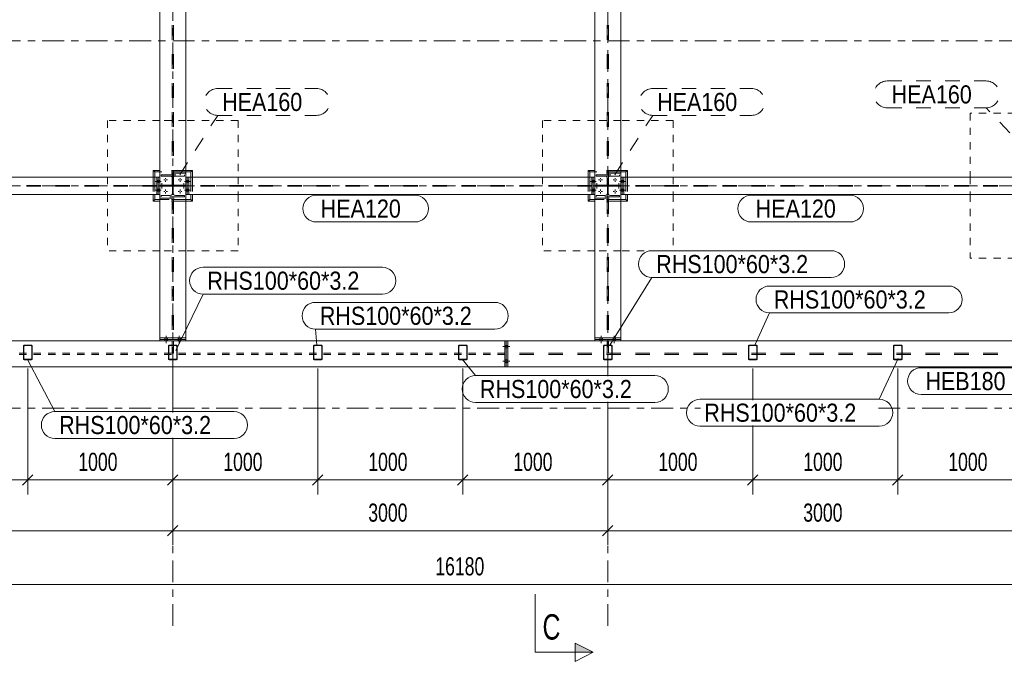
# Model space of a CAD drawing. Header units: millimetres. Extents: x -66 to 775, y -448 to 146.
# Tile 16 of 30: x 100 to 236, y -40 to 48. Entities that reach past the tile are written whole.
import ezdxf

# ---------------------------------------------------------------- set-up
doc = ezdxf.new("R2010")
doc.units = ezdxf.units.MM
for name, pattern in [('XKITLINE00', [0]), ('XKITLINE01', [4, 1, -1, 1, -1]), ('XKITLINE02', [4, 2, -2]), ('XKITLINE03', [6, 3, -1, 1, -1])]:
    doc.linetypes.add(name, pattern=pattern)
for name, color, linetype, lineweight in [('Kóta', 4, 'Continuous', 0), ('Mřížka', 4, 'Continuous', 0), ('Prvek', 2, 'Continuous', 0), ('Značka prvku', 2, 'Continuous', 0), ('Řez', 7, 'Continuous', 0), ('Šroub', 3, 'Continuous', 0)]:
    doc.layers.add(name, color=color, linetype=linetype, lineweight=lineweight)
doc.styles.add('ARIAL', font='arial.ttf')
doc.styles.add('ARIAL_NARROW', font='ARIALN.TTF')

msp = doc.modelspace()

# ---------------------------------------------------------------- hatches: boundary and pattern name
at = {"layer": 'Řez'}
msp.add_hatch(color=6, dxfattribs=at).paths.add_polyline_path([(176.5, -37.91), (179, -39.16), (176.5, -39.16)], flags=17)

# ---------------------------------------------------------------- linework, layer by layer
at = {"layer": 'Kóta', "color": 7, "linetype": 'XKITLINE00', "lineweight": 0}
for p, q in [((101, 0), (101, -17.39)), ((101, 0), (101, -17.39)), ((121, 1.08), (121, -6.06)), ((121, 1.08), (121, -6.06)), ((121, 0), (121, -6.06)), ((121, 0), (121, -6.06)), ((141, 0), (141, -17.39)), ((141, 0), (141, -17.39)), ((161, 0), (161, -17.39)), ((161, 0), (161, -17.39)), ((181, 1.08), (181, -1.09)), ((181, 1.08), (181, -1.09)), ((181, 0), (181, -1.09)), ((181, 0), (181, -1.09)), ((201, 0), (201, -4.36)), ((201, 0), (201, -4.36)), ((221, 0), (221, -17.39)), ((221, 0), (221, -17.39)), ((181, -4.59), (181, -17.39)), ((181, -4.59), (181, -17.39)), ((181, -4.59), (181, -24.39)), ((181, -4.59), (181, -24.39)), ((201, -7.86), (201, -17.39)), ((201, -7.86), (201, -17.39)), ((121, -9.56), (121, -17.39)), ((121, -9.56), (121, -17.39)), ((121, -9.56), (121, -24.39)), ((121, -9.56), (121, -24.39)), ((101.71, -14.68), (100.29, -16.09)), ((101.71, -14.68), (100.29, -16.09)), ((121.71, -14.68), (120.29, -16.09)), ((121.71, -14.68), (120.29, -16.09)), ((141.71, -14.68), (140.29, -16.09)), ((141.71, -14.68), (140.29, -16.09)), ((161.71, -14.68), (160.29, -16.09)), ((161.71, -14.68), (160.29, -16.09)), ((181.71, -14.68), (180.29, -16.09)), ((181.71, -14.68), (180.29, -16.09)), ((201.71, -14.68), (200.29, -16.09)), ((201.71, -14.68), (200.29, -16.09)), ((221.71, -14.68), (220.29, -16.09)), ((221.71, -14.68), (220.29, -16.09)), ((81, -15.39), (101, -15.39)), ((101, -15.39), (121, -15.39)), ((121, -15.39), (141, -15.39)), ((141, -15.39), (161, -15.39)), ((161, -15.39), (181, -15.39)), ((181, -15.39), (201, -15.39)), ((201, -15.39), (221, -15.39)), ((221, -15.39), (241, -15.39)), ((121.71, -21.68), (120.29, -23.09)), ((121.71, -21.68), (120.29, -23.09)), ((181.71, -21.68), (180.29, -23.09)), ((181.71, -21.68), (180.29, -23.09)), ((61, -22.39), (121, -22.39)), ((121, -22.39), (181, -22.39)), ((181, -22.39), (241, -22.39)), ((-0.8, -29.8), (322.8, -29.8))]:
    msp.add_line(p, q, dxfattribs=at)
at = {"layer": 'Kóta', "color": 3}
for p in [(101, -15.39), (101, -15.39), (121, -15.39), (121, -15.39), (141, -15.39), (141, -15.39), (161, -15.39), (161, -15.39), (181, -15.39), (181, -15.39), (201, -15.39), (201, -15.39), (221, -15.39), (221, -15.39), (121, -22.39), (121, -22.39), (181, -22.39), (181, -22.39)]:
    msp.add_point(p, dxfattribs=at)
at = {"layer": 'Mřížka', "color": 1, "linetype": 'XKITLINE03', "lineweight": 0}
for p, q in [((121, -6.06), (121, 107.2)), ((181, -1.09), (181, 107.2)), ((-29, 45.2), (351, 45.2)), ((-29, 25.2), (351, 25.2)), ((181, -35.5), (181, -4.59)), ((-29, -5.5), (193.81, -5.5)), ((218.35, -5.5), (351, -5.5)), ((121, -35.5), (121, -9.56))]:
    msp.add_line(p, q, dxfattribs=at)
at = {"layer": 'Prvek', "color": 3, "linetype": 'XKITLINE00', "lineweight": 0}
for p, q in [((119.2, 75.34), (119.2, 4.2)), ((122.8, 4.2), (122.8, 75.34)), ((179.2, 75.34), (179.2, 4.2)), ((182.8, 4.2), (182.8, 75.34)), ((118.3, 27.32), (118.3, 26.4)), ((119.2, 27.32), (118.3, 27.32)), ((118.3, 27.32), (118.5, 27.12)), ((123.7, 27.32), (122.8, 27.32)), ((123.7, 27.32), (123.5, 27.12)), ((123.7, 27.32), (123.7, 26.4)), ((178.3, 27.32), (178.3, 26.4)), ((179.2, 27.32), (178.3, 27.32)), ((178.3, 27.32), (178.5, 27.12)), ((183.7, 27.32), (182.8, 27.32)), ((183.7, 27.32), (183.5, 27.12)), ((183.7, 27.32), (183.7, 26.4)), ((63.2, 26.4), (118.8, 26.4)), ((118.5, 27.12), (118.5, 26.4)), ((119.2, 27.12), (118.5, 27.12)), ((118.8, 26.4), (119, 26.4)), ((118.8, 26.4), (118.8, 24)), ((119, 24), (119, 26.4)), ((119, 26.4), (119.2, 26.4)), ((123.5, 27.12), (122.8, 27.12)), ((122.8, 26.4), (123, 26.4)), ((123, 26.4), (123.2, 26.4)), ((123, 26.4), (123, 24)), ((123.2, 26.4), (123.2, 24)), ((123.2, 26.4), (178.8, 26.4)), ((123.5, 27.12), (123.5, 26.4)), ((178.5, 27.12), (178.5, 26.4)), ((179.2, 27.12), (178.5, 27.12)), ((178.8, 26.4), (178.8, 24)), ((178.8, 26.4), (179, 26.4)), ((179, 24), (179, 26.4)), ((179, 26.4), (179.2, 26.4)), ((183.5, 27.12), (182.8, 27.12)), ((182.8, 26.4), (183, 26.4)), ((183, 26.4), (183, 24)), ((183, 26.4), (183.2, 26.4)), ((183.2, 26.4), (183.2, 24)), ((183.2, 26.4), (238.8, 26.4)), ((183.5, 27.12), (183.5, 26.4)), ((63.2, 24), (118.8, 24)), ((118.3, 24), (118.3, 23.08)), ((118.3, 23.08), (118.5, 23.28)), ((118.5, 24), (118.5, 23.28)), ((118.5, 23.28), (119.2, 23.28)), ((119, 24), (118.8, 24)), ((119.2, 24), (119, 24)), ((123, 24), (122.8, 24)), ((123.5, 23.28), (122.8, 23.28)), ((123.2, 24), (123, 24)), ((123.2, 24), (178.8, 24)), ((123.5, 24), (123.5, 23.28)), ((123.5, 23.28), (123.7, 23.08)), ((123.7, 24), (123.7, 23.08)), ((178.3, 24), (178.3, 23.08)), ((178.3, 23.08), (178.5, 23.28)), ((178.5, 24), (178.5, 23.28)), ((178.5, 23.28), (179.2, 23.28)), ((179, 24), (178.8, 24)), ((179.2, 24), (179, 24)), ((183, 24), (182.8, 24)), ((183.5, 23.28), (182.8, 23.28)), ((183.2, 24), (183, 24)), ((183.2, 24), (238.8, 24)), ((183.5, 24), (183.5, 23.28)), ((183.5, 23.28), (183.7, 23.08)), ((183.7, 24), (183.7, 23.08)), ((119.2, 23.08), (118.3, 23.08)), ((123.7, 23.08), (122.8, 23.08)), ((179.2, 23.08), (178.3, 23.08)), ((183.7, 23.08), (182.8, 23.08)), ((119.2, 4.2), (122.8, 4.2)), ((119.2, 4.2), (119.2, 4)), ((122.8, 4.2), (122.8, 4)), ((179.2, 4.2), (182.8, 4.2)), ((179.2, 4.2), (179.2, 4)), ((182.8, 4.2), (182.8, 4)), ((-0.8, 3.8), (166.8, 3.8)), ((100.41, 3.12), (100.4, 3.07)), ((100.4, 1.33), (100.4, 3.07)), ((100.44, 3.16), (100.41, 3.12)), ((100.48, 3.19), (100.44, 3.16)), ((100.46, 3.07), (100.47, 3.1)), ((100.46, 1.33), (100.46, 3.07)), ((100.47, 3.1), (100.48, 3.12)), ((100.53, 3.2), (100.48, 3.19)), ((100.48, 3.12), (100.5, 3.13)), ((100.5, 3.13), (100.53, 3.14)), ((100.53, 3.2), (101.47, 3.2)), ((100.53, 3.14), (101.47, 3.14)), ((101.52, 3.19), (101.47, 3.2)), ((101.47, 3.14), (101.5, 3.13)), ((101.5, 3.13), (101.52, 3.12)), ((101.56, 3.16), (101.52, 3.19)), ((101.52, 3.12), (101.53, 3.1)), ((101.53, 3.1), (101.54, 3.07)), ((101.54, 1.33), (101.54, 3.07)), ((101.59, 3.12), (101.56, 3.16)), ((101.6, 3.07), (101.59, 3.12)), ((101.6, 1.33), (101.6, 3.07)), ((122.8, 4), (119.2, 4)), ((119.2, 4), (119.2, 3.8)), ((122.8, 4), (119.2, 4)), ((120.41, 3.12), (120.4, 3.07)), ((120.4, 1.33), (120.4, 3.07)), ((120.44, 3.16), (120.41, 3.12)), ((120.48, 3.19), (120.44, 3.16)), ((120.46, 3.07), (120.47, 3.1)), ((120.46, 1.33), (120.46, 3.07)), ((120.47, 3.1), (120.48, 3.12)), ((120.53, 3.2), (120.48, 3.19)), ((120.48, 3.12), (120.5, 3.13)), ((120.5, 3.13), (120.53, 3.14)), ((120.53, 3.2), (121.47, 3.2)), ((120.53, 3.14), (121.47, 3.14)), ((121.52, 3.19), (121.47, 3.2)), ((121.47, 3.14), (121.5, 3.13)), ((121.5, 3.13), (121.52, 3.12)), ((121.56, 3.16), (121.52, 3.19)), ((121.52, 3.12), (121.53, 3.1)), ((121.53, 3.1), (121.54, 3.07)), ((121.54, 1.33), (121.54, 3.07)), ((121.59, 3.12), (121.56, 3.16)), ((121.6, 3.07), (121.59, 3.12)), ((121.6, 1.33), (121.6, 3.07)), ((122.8, 4), (122.8, 3.8)), ((140.41, 3.12), (140.4, 3.07)), ((140.4, 1.33), (140.4, 3.07)), ((140.44, 3.16), (140.41, 3.12)), ((140.48, 3.19), (140.44, 3.16)), ((140.46, 3.07), (140.47, 3.1)), ((140.46, 1.33), (140.46, 3.07)), ((140.47, 3.1), (140.48, 3.12)), ((140.53, 3.2), (140.48, 3.19)), ((140.48, 3.12), (140.5, 3.13)), ((140.5, 3.13), (140.53, 3.14)), ((140.53, 3.2), (141.47, 3.2)), ((140.53, 3.14), (141.47, 3.14)), ((141.52, 3.19), (141.47, 3.2)), ((141.47, 3.14), (141.5, 3.13)), ((141.5, 3.13), (141.52, 3.12)), ((141.56, 3.16), (141.52, 3.19)), ((141.52, 3.12), (141.53, 3.1)), ((141.53, 3.1), (141.54, 3.07)), ((141.54, 1.33), (141.54, 3.07)), ((141.59, 3.12), (141.56, 3.16)), ((141.6, 3.07), (141.59, 3.12)), ((141.6, 1.33), (141.6, 3.07)), ((160.41, 3.12), (160.4, 3.07)), ((160.4, 1.33), (160.4, 3.07)), ((160.44, 3.16), (160.41, 3.12)), ((160.48, 3.19), (160.44, 3.16)), ((160.46, 3.07), (160.47, 3.1)), ((160.46, 1.33), (160.46, 3.07)), ((160.47, 3.1), (160.48, 3.12)), ((160.53, 3.2), (160.48, 3.19)), ((160.48, 3.12), (160.5, 3.13)), ((160.5, 3.13), (160.53, 3.14)), ((160.53, 3.2), (161.47, 3.2)), ((160.53, 3.14), (161.47, 3.14)), ((161.52, 3.19), (161.47, 3.2)), ((161.47, 3.14), (161.5, 3.13)), ((161.5, 3.13), (161.52, 3.12)), ((161.56, 3.16), (161.52, 3.19)), ((161.52, 3.12), (161.53, 3.1)), ((161.53, 3.1), (161.54, 3.07)), ((161.54, 1.33), (161.54, 3.07)), ((161.59, 3.12), (161.56, 3.16)), ((161.6, 3.07), (161.59, 3.12)), ((161.6, 1.33), (161.6, 3.07)), ((166.8, 3.8), (166.8, 0.2)), ((167, 3.8), (166.8, 3.8)), ((167, 0.2), (167, 3.8)), ((167.2, 3.8), (167, 3.8)), ((167, 0.2), (167, 3.8)), ((167.2, 3.8), (167.2, 0.2)), ((167.2, 3.8), (322.8, 3.8)), ((182.8, 4), (179.2, 4)), ((179.2, 4), (179.2, 3.8)), ((182.8, 4), (179.2, 4)), ((180.41, 3.12), (180.4, 3.07)), ((180.4, 1.33), (180.4, 3.07)), ((180.44, 3.16), (180.41, 3.12)), ((180.48, 3.19), (180.44, 3.16)), ((180.46, 3.07), (180.47, 3.1)), ((180.46, 1.33), (180.46, 3.07)), ((180.47, 3.1), (180.48, 3.12)), ((180.53, 3.2), (180.48, 3.19)), ((180.48, 3.12), (180.5, 3.13)), ((180.5, 3.13), (180.53, 3.14)), ((180.53, 3.2), (181.47, 3.2)), ((180.53, 3.14), (181.47, 3.14)), ((181.52, 3.19), (181.47, 3.2)), ((181.47, 3.14), (181.5, 3.13)), ((181.5, 3.13), (181.52, 3.12)), ((181.56, 3.16), (181.52, 3.19)), ((181.52, 3.12), (181.53, 3.1)), ((181.53, 3.1), (181.54, 3.07)), ((181.54, 1.33), (181.54, 3.07)), ((181.59, 3.12), (181.56, 3.16)), ((181.6, 3.07), (181.59, 3.12)), ((181.6, 1.33), (181.6, 3.07)), ((182.8, 4), (182.8, 3.8)), ((200.41, 3.12), (200.4, 3.07)), ((200.4, 1.33), (200.4, 3.07)), ((200.44, 3.16), (200.41, 3.12)), ((200.48, 3.19), (200.44, 3.16)), ((200.46, 3.07), (200.47, 3.1)), ((200.46, 1.33), (200.46, 3.07)), ((200.47, 3.1), (200.48, 3.12)), ((200.53, 3.2), (200.48, 3.19)), ((200.48, 3.12), (200.5, 3.13)), ((200.5, 3.13), (200.53, 3.14)), ((200.53, 3.2), (201.47, 3.2)), ((200.53, 3.14), (201.47, 3.14)), ((201.52, 3.19), (201.47, 3.2)), ((201.47, 3.14), (201.5, 3.13)), ((201.5, 3.13), (201.52, 3.12)), ((201.56, 3.16), (201.52, 3.19)), ((201.52, 3.12), (201.53, 3.1)), ((201.53, 3.1), (201.54, 3.07)), ((201.54, 1.33), (201.54, 3.07)), ((201.59, 3.12), (201.56, 3.16)), ((201.6, 3.07), (201.59, 3.12)), ((201.6, 1.33), (201.6, 3.07)), ((220.41, 3.12), (220.4, 3.07)), ((220.4, 1.33), (220.4, 3.07)), ((220.44, 3.16), (220.41, 3.12)), ((220.48, 3.19), (220.44, 3.16)), ((220.46, 3.07), (220.47, 3.1)), ((220.46, 1.33), (220.46, 3.07)), ((220.47, 3.1), (220.48, 3.12)), ((220.53, 3.2), (220.48, 3.19)), ((220.48, 3.12), (220.5, 3.13)), ((220.5, 3.13), (220.53, 3.14)), ((220.53, 3.2), (221.47, 3.2)), ((220.53, 3.14), (221.47, 3.14)), ((221.52, 3.19), (221.47, 3.2)), ((221.47, 3.14), (221.5, 3.13)), ((221.5, 3.13), (221.52, 3.12)), ((221.56, 3.16), (221.52, 3.19)), ((221.52, 3.12), (221.53, 3.1)), ((221.53, 3.1), (221.54, 3.07)), ((221.54, 1.33), (221.54, 3.07)), ((221.59, 3.12), (221.56, 3.16)), ((221.6, 3.07), (221.59, 3.12)), ((221.6, 1.33), (221.6, 3.07)), ((-0.8, 0.2), (166.8, 0.2)), ((100.4, 1.33), (100.41, 1.28)), ((100.41, 1.28), (100.44, 1.24)), ((100.44, 1.24), (100.48, 1.21)), ((100.47, 1.3), (100.46, 1.33)), ((100.48, 1.28), (100.47, 1.3)), ((100.5, 1.27), (100.48, 1.28)), ((100.48, 1.21), (100.53, 1.2)), ((100.53, 1.26), (100.5, 1.27)), ((100.53, 1.26), (101.47, 1.26)), ((100.53, 1.2), (101.47, 1.2)), ((101.5, 1.27), (101.47, 1.26)), ((101.47, 1.2), (101.52, 1.21)), ((101.52, 1.28), (101.5, 1.27)), ((101.53, 1.3), (101.52, 1.28)), ((101.52, 1.21), (101.56, 1.24)), ((101.54, 1.33), (101.53, 1.3)), ((101.56, 1.24), (101.59, 1.28)), ((101.59, 1.28), (101.6, 1.33)), ((120.4, 1.33), (120.41, 1.28)), ((120.41, 1.28), (120.44, 1.24)), ((120.44, 1.24), (120.48, 1.21)), ((120.47, 1.3), (120.46, 1.33)), ((120.48, 1.28), (120.47, 1.3)), ((120.5, 1.27), (120.48, 1.28)), ((120.48, 1.21), (120.53, 1.2)), ((120.53, 1.26), (120.5, 1.27)), ((120.53, 1.26), (121.47, 1.26)), ((120.53, 1.2), (121.47, 1.2)), ((121.5, 1.27), (121.47, 1.26)), ((121.47, 1.2), (121.52, 1.21)), ((121.52, 1.28), (121.5, 1.27)), ((121.53, 1.3), (121.52, 1.28)), ((121.52, 1.21), (121.56, 1.24)), ((121.54, 1.33), (121.53, 1.3)), ((121.56, 1.24), (121.59, 1.28)), ((121.59, 1.28), (121.6, 1.33)), ((140.4, 1.33), (140.41, 1.28)), ((140.41, 1.28), (140.44, 1.24)), ((140.44, 1.24), (140.48, 1.21)), ((140.47, 1.3), (140.46, 1.33)), ((140.48, 1.28), (140.47, 1.3)), ((140.5, 1.27), (140.48, 1.28)), ((140.48, 1.21), (140.53, 1.2)), ((140.53, 1.26), (140.5, 1.27)), ((140.53, 1.26), (141.47, 1.26)), ((140.53, 1.2), (141.47, 1.2)), ((141.5, 1.27), (141.47, 1.26)), ((141.47, 1.2), (141.52, 1.21)), ((141.52, 1.28), (141.5, 1.27)), ((141.53, 1.3), (141.52, 1.28)), ((141.52, 1.21), (141.56, 1.24)), ((141.54, 1.33), (141.53, 1.3)), ((141.56, 1.24), (141.59, 1.28)), ((141.59, 1.28), (141.6, 1.33)), ((160.4, 1.33), (160.41, 1.28)), ((160.41, 1.28), (160.44, 1.24)), ((160.44, 1.24), (160.48, 1.21)), ((160.47, 1.3), (160.46, 1.33)), ((160.48, 1.28), (160.47, 1.3)), ((160.5, 1.27), (160.48, 1.28)), ((160.48, 1.21), (160.53, 1.2)), ((160.53, 1.26), (160.5, 1.27)), ((160.53, 1.26), (161.47, 1.26)), ((160.53, 1.2), (161.47, 1.2)), ((161.5, 1.27), (161.47, 1.26)), ((161.47, 1.2), (161.52, 1.21)), ((161.52, 1.28), (161.5, 1.27)), ((161.53, 1.3), (161.52, 1.28)), ((161.52, 1.21), (161.56, 1.24)), ((161.54, 1.33), (161.53, 1.3)), ((161.56, 1.24), (161.59, 1.28)), ((161.59, 1.28), (161.6, 1.33)), ((167, 0.2), (166.8, 0.2)), ((167.2, 0.2), (167, 0.2)), ((167.2, 0.2), (322.8, 0.2)), ((180.4, 1.33), (180.41, 1.28)), ((180.41, 1.28), (180.44, 1.24)), ((180.44, 1.24), (180.48, 1.21)), ((180.47, 1.3), (180.46, 1.33)), ((180.48, 1.28), (180.47, 1.3)), ((180.5, 1.27), (180.48, 1.28)), ((180.48, 1.21), (180.53, 1.2)), ((180.53, 1.26), (180.5, 1.27)), ((180.53, 1.26), (181.47, 1.26)), ((180.53, 1.2), (181.47, 1.2)), ((181.5, 1.27), (181.47, 1.26)), ((181.47, 1.2), (181.52, 1.21)), ((181.52, 1.28), (181.5, 1.27)), ((181.53, 1.3), (181.52, 1.28)), ((181.52, 1.21), (181.56, 1.24)), ((181.54, 1.33), (181.53, 1.3)), ((181.56, 1.24), (181.59, 1.28)), ((181.59, 1.28), (181.6, 1.33)), ((200.4, 1.33), (200.41, 1.28)), ((200.41, 1.28), (200.44, 1.24)), ((200.44, 1.24), (200.48, 1.21)), ((200.47, 1.3), (200.46, 1.33)), ((200.48, 1.28), (200.47, 1.3)), ((200.5, 1.27), (200.48, 1.28)), ((200.48, 1.21), (200.53, 1.2)), ((200.53, 1.26), (200.5, 1.27)), ((200.53, 1.26), (201.47, 1.26)), ((200.53, 1.2), (201.47, 1.2)), ((201.5, 1.27), (201.47, 1.26)), ((201.47, 1.2), (201.52, 1.21)), ((201.52, 1.28), (201.5, 1.27)), ((201.53, 1.3), (201.52, 1.28)), ((201.52, 1.21), (201.56, 1.24)), ((201.54, 1.33), (201.53, 1.3)), ((201.56, 1.24), (201.59, 1.28)), ((201.59, 1.28), (201.6, 1.33)), ((220.4, 1.33), (220.41, 1.28)), ((220.41, 1.28), (220.44, 1.24)), ((220.44, 1.24), (220.48, 1.21)), ((220.47, 1.3), (220.46, 1.33)), ((220.48, 1.28), (220.47, 1.3)), ((220.5, 1.27), (220.48, 1.28)), ((220.48, 1.21), (220.53, 1.2)), ((220.53, 1.26), (220.5, 1.27)), ((220.53, 1.26), (221.47, 1.26)), ((220.53, 1.2), (221.47, 1.2)), ((221.5, 1.27), (221.47, 1.26)), ((221.47, 1.2), (221.52, 1.21)), ((221.52, 1.28), (221.5, 1.27)), ((221.53, 1.3), (221.52, 1.28)), ((221.52, 1.21), (221.56, 1.24)), ((221.54, 1.33), (221.53, 1.3)), ((221.56, 1.24), (221.59, 1.28)), ((221.59, 1.28), (221.6, 1.33))]:
    msp.add_line(p, q, dxfattribs=at)
at = {"layer": 'Prvek', "color": 7, "linetype": 'XKITLINE02', "lineweight": 0}
for p, q in [((120.92, 75.34), (120.92, 4.2)), ((121.08, 75.34), (121.08, 4.2)), ((180.91, 75.34), (180.91, 4.2)), ((181.09, 75.34), (181.09, 4.2)), ((122.8, 27.32), (119.2, 27.32)), ((182.8, 27.32), (179.2, 27.32)), ((118.3, 26.4), (118.3, 24)), ((123.5, 27.12), (118.5, 27.12)), ((118.5, 27.12), (118.5, 23.28)), ((118.5, 26.4), (118.5, 24)), ((118.8, 24), (118.8, 26.4)), ((119, 26.4), (119, 24)), ((122.8, 27.12), (119.2, 27.12)), ((122.8, 26.92), (119.2, 26.92)), ((119.2, 26.92), (119.2, 23.48)), ((119.2, 26.4), (119.2, 24)), ((119.4, 26.54), (119.4, 26.72)), ((119.4, 26.72), (122.6, 26.72)), ((120.64, 26.54), (119.4, 26.54)), ((120.64, 26.54), (120.75, 26.52)), ((120.92, 26.35), (120.94, 26.24)), ((120.94, 26.24), (120.94, 24.16)), ((121.06, 26.24), (121.08, 26.35)), ((121.06, 26.24), (121.06, 24.16)), ((121.25, 26.52), (121.36, 26.54)), ((122.6, 26.54), (121.36, 26.54)), ((122.6, 26.72), (122.6, 26.54)), ((122.8, 23.48), (122.8, 26.92)), ((122.8, 24), (122.8, 26.4)), ((123, 24), (123, 26.4)), ((123.2, 26.4), (123.2, 24)), ((123.5, 27.12), (123.5, 23.28)), ((123.5, 26.4), (123.5, 24)), ((123.7, 26.4), (123.7, 24)), ((178.3, 26.4), (178.3, 24)), ((183.5, 27.12), (178.5, 27.12)), ((178.5, 27.12), (178.5, 23.28)), ((178.5, 26.4), (178.5, 24)), ((178.8, 24), (178.8, 26.4)), ((179, 26.4), (179, 24)), ((182.8, 27.12), (179.2, 27.12)), ((182.8, 26.92), (179.2, 26.92)), ((179.2, 26.92), (179.2, 23.48)), ((179.2, 26.4), (179.2, 24)), ((179.4, 26.54), (179.4, 26.72)), ((179.4, 26.72), (182.6, 26.72)), ((180.64, 26.54), (179.4, 26.54)), ((180.64, 26.54), (180.75, 26.52)), ((180.92, 26.35), (180.94, 26.24)), ((180.94, 26.24), (180.94, 24.16)), ((181.06, 26.24), (181.08, 26.35)), ((181.06, 26.24), (181.06, 24.16)), ((181.25, 26.52), (181.36, 26.54)), ((182.6, 26.54), (181.36, 26.54)), ((182.6, 26.72), (182.6, 26.54)), ((182.8, 23.48), (182.8, 26.92)), ((182.8, 24), (182.8, 26.4)), ((183, 24), (183, 26.4)), ((183.2, 26.4), (183.2, 24)), ((183.5, 27.12), (183.5, 23.28)), ((183.5, 26.4), (183.5, 24)), ((183.7, 26.4), (183.7, 24)), ((118.8, 25.25), (63.2, 25.25)), ((118.8, 25.15), (63.2, 25.15)), ((120.91, 25.28), (119.2, 25.28)), ((119.2, 25.28), (119.2, 25.12)), ((119.2, 25.12), (120.91, 25.12)), ((120.91, 25.12), (120.91, 25.28)), ((122.8, 25.28), (121.09, 25.28)), ((121.09, 25.28), (121.09, 25.12)), ((121.09, 25.12), (122.8, 25.12)), ((122.8, 25.12), (122.8, 25.28)), ((178.8, 25.25), (123.2, 25.25)), ((178.8, 25.15), (123.2, 25.15)), ((180.91, 25.28), (179.2, 25.28)), ((179.2, 25.28), (179.2, 25.12)), ((179.2, 25.12), (180.91, 25.12)), ((180.91, 25.12), (180.91, 25.28)), ((182.8, 25.28), (181.09, 25.28)), ((181.09, 25.28), (181.09, 25.12)), ((181.09, 25.12), (182.8, 25.12)), ((182.8, 25.12), (182.8, 25.28)), ((238.8, 25.25), (183.2, 25.25)), ((238.8, 25.15), (183.2, 25.15)), ((118.5, 23.28), (123.5, 23.28)), ((119.2, 23.48), (122.8, 23.48)), ((122.8, 23.28), (119.2, 23.28)), ((119.4, 23.68), (119.4, 23.86)), ((119.4, 23.86), (120.64, 23.86)), ((122.6, 23.68), (119.4, 23.68)), ((120.75, 23.88), (120.64, 23.86)), ((120.94, 24.16), (120.92, 24.05)), ((121.08, 24.05), (121.06, 24.16)), ((121.36, 23.86), (121.25, 23.88)), ((121.36, 23.86), (122.6, 23.86)), ((122.6, 23.86), (122.6, 23.68)), ((178.5, 23.28), (183.5, 23.28)), ((179.2, 23.48), (182.8, 23.48)), ((182.8, 23.28), (179.2, 23.28)), ((179.4, 23.68), (179.4, 23.86)), ((179.4, 23.86), (180.64, 23.86)), ((182.6, 23.68), (179.4, 23.68)), ((180.75, 23.88), (180.64, 23.86)), ((180.94, 24.16), (180.92, 24.05)), ((181.08, 24.05), (181.06, 24.16)), ((181.36, 23.86), (181.25, 23.88)), ((181.36, 23.86), (182.6, 23.86)), ((182.6, 23.86), (182.6, 23.68)), ((122.8, 23.08), (119.2, 23.08)), ((182.8, 23.08), (179.2, 23.08)), ((122.8, 4.2), (119.2, 4.2)), ((182.8, 4.2), (179.2, 4.2)), ((100.4, 3.07), (100.41, 3.12)), ((100.4, 1.33), (100.4, 3.07)), ((100.41, 3.12), (100.44, 3.16)), ((100.44, 3.16), (100.48, 3.19)), ((100.47, 3.1), (100.46, 3.07)), ((100.46, 1.33), (100.46, 3.07)), ((100.48, 3.12), (100.47, 3.1)), ((100.48, 3.19), (100.53, 3.2)), ((100.5, 3.13), (100.48, 3.12)), ((100.53, 3.14), (100.5, 3.13)), ((100.53, 3.2), (101.47, 3.2)), ((100.53, 3.14), (101.47, 3.14)), ((101.47, 3.2), (101.52, 3.19)), ((101.5, 3.13), (101.47, 3.14)), ((101.52, 3.12), (101.5, 3.13)), ((101.52, 3.19), (101.56, 3.16)), ((101.53, 3.1), (101.52, 3.12)), ((101.54, 3.07), (101.53, 3.1)), ((101.54, 1.33), (101.54, 3.07)), ((101.56, 3.16), (101.59, 3.12)), ((101.59, 3.12), (101.6, 3.07)), ((101.6, 1.33), (101.6, 3.07)), ((122.8, 3.8), (119.2, 3.8)), ((120.4, 3.07), (120.41, 3.12)), ((120.4, 1.33), (120.4, 3.07)), ((120.41, 3.12), (120.44, 3.16)), ((120.44, 3.16), (120.48, 3.19)), ((120.47, 3.1), (120.46, 3.07)), ((120.46, 1.33), (120.46, 3.07)), ((120.48, 3.12), (120.47, 3.1)), ((120.48, 3.19), (120.53, 3.2)), ((120.5, 3.13), (120.48, 3.12)), ((120.53, 3.14), (120.5, 3.13)), ((120.53, 3.2), (121.47, 3.2)), ((120.53, 3.14), (121.47, 3.14)), ((121.08, 3.8), (120.92, 3.8)), ((120.92, 3.8), (120.92, 2.08)), ((121.08, 2.08), (121.08, 3.8)), ((121.47, 3.2), (121.52, 3.19)), ((121.5, 3.13), (121.47, 3.14)), ((121.52, 3.12), (121.5, 3.13)), ((121.52, 3.19), (121.56, 3.16)), ((121.53, 3.1), (121.52, 3.12)), ((121.54, 3.07), (121.53, 3.1)), ((121.54, 1.33), (121.54, 3.07)), ((121.56, 3.16), (121.59, 3.12)), ((121.59, 3.12), (121.6, 3.07)), ((121.6, 1.33), (121.6, 3.07)), ((140.4, 3.07), (140.41, 3.12)), ((140.4, 1.33), (140.4, 3.07)), ((140.41, 3.12), (140.44, 3.16)), ((140.44, 3.16), (140.48, 3.19)), ((140.47, 3.1), (140.46, 3.07)), ((140.46, 1.33), (140.46, 3.07)), ((140.48, 3.12), (140.47, 3.1)), ((140.48, 3.19), (140.53, 3.2)), ((140.5, 3.13), (140.48, 3.12)), ((140.53, 3.14), (140.5, 3.13)), ((140.53, 3.2), (141.47, 3.2)), ((140.53, 3.14), (141.47, 3.14)), ((141.47, 3.2), (141.52, 3.19)), ((141.5, 3.13), (141.47, 3.14)), ((141.52, 3.12), (141.5, 3.13)), ((141.52, 3.19), (141.56, 3.16)), ((141.53, 3.1), (141.52, 3.12)), ((141.54, 3.07), (141.53, 3.1)), ((141.54, 1.33), (141.54, 3.07)), ((141.56, 3.16), (141.59, 3.12)), ((141.59, 3.12), (141.6, 3.07)), ((141.6, 1.33), (141.6, 3.07)), ((160.4, 3.07), (160.41, 3.12)), ((160.4, 1.33), (160.4, 3.07)), ((160.41, 3.12), (160.44, 3.16)), ((160.44, 3.16), (160.48, 3.19)), ((160.47, 3.1), (160.46, 3.07)), ((160.46, 1.33), (160.46, 3.07)), ((160.48, 3.12), (160.47, 3.1)), ((160.48, 3.19), (160.53, 3.2)), ((160.5, 3.13), (160.48, 3.12)), ((160.53, 3.14), (160.5, 3.13)), ((160.53, 3.2), (161.47, 3.2)), ((160.53, 3.14), (161.47, 3.14)), ((161.47, 3.2), (161.52, 3.19)), ((161.5, 3.13), (161.47, 3.14)), ((161.52, 3.12), (161.5, 3.13)), ((161.52, 3.19), (161.56, 3.16)), ((161.53, 3.1), (161.52, 3.12)), ((161.54, 3.07), (161.53, 3.1)), ((161.54, 1.33), (161.54, 3.07)), ((161.56, 3.16), (161.59, 3.12)), ((161.59, 3.12), (161.6, 3.07)), ((161.6, 1.33), (161.6, 3.07)), ((166.8, 0.2), (166.8, 3.8)), ((167.2, 0.2), (167.2, 3.8)), ((182.8, 3.8), (179.2, 3.8)), ((180.4, 3.07), (180.41, 3.12)), ((180.4, 1.33), (180.4, 3.07)), ((180.41, 3.12), (180.44, 3.16)), ((180.44, 3.16), (180.48, 3.19)), ((180.47, 3.1), (180.46, 3.07)), ((180.46, 1.33), (180.46, 3.07)), ((180.48, 3.12), (180.47, 3.1)), ((180.48, 3.19), (180.53, 3.2)), ((180.5, 3.13), (180.48, 3.12)), ((180.53, 3.14), (180.5, 3.13)), ((180.53, 3.2), (181.47, 3.2)), ((180.53, 3.14), (181.47, 3.14)), ((181.08, 3.8), (180.92, 3.8)), ((180.92, 3.8), (180.92, 2.08)), ((181.08, 2.08), (181.08, 3.8)), ((181.47, 3.2), (181.52, 3.19)), ((181.5, 3.13), (181.47, 3.14)), ((181.52, 3.12), (181.5, 3.13)), ((181.52, 3.19), (181.56, 3.16)), ((181.53, 3.1), (181.52, 3.12)), ((181.54, 3.07), (181.53, 3.1)), ((181.54, 1.33), (181.54, 3.07)), ((181.56, 3.16), (181.59, 3.12)), ((181.59, 3.12), (181.6, 3.07)), ((181.6, 1.33), (181.6, 3.07)), ((200.4, 3.07), (200.41, 3.12)), ((200.4, 1.33), (200.4, 3.07)), ((200.41, 3.12), (200.44, 3.16)), ((200.44, 3.16), (200.48, 3.19)), ((200.47, 3.1), (200.46, 3.07)), ((200.46, 1.33), (200.46, 3.07)), ((200.48, 3.12), (200.47, 3.1)), ((200.48, 3.19), (200.53, 3.2)), ((200.5, 3.13), (200.48, 3.12)), ((200.53, 3.14), (200.5, 3.13)), ((200.53, 3.2), (201.47, 3.2)), ((200.53, 3.14), (201.47, 3.14)), ((201.47, 3.2), (201.52, 3.19)), ((201.5, 3.13), (201.47, 3.14)), ((201.52, 3.12), (201.5, 3.13)), ((201.52, 3.19), (201.56, 3.16)), ((201.53, 3.1), (201.52, 3.12)), ((201.54, 3.07), (201.53, 3.1)), ((201.54, 1.33), (201.54, 3.07)), ((201.56, 3.16), (201.59, 3.12)), ((201.59, 3.12), (201.6, 3.07)), ((201.6, 1.33), (201.6, 3.07)), ((220.4, 3.07), (220.41, 3.12)), ((220.4, 1.33), (220.4, 3.07)), ((220.41, 3.12), (220.44, 3.16)), ((220.44, 3.16), (220.48, 3.19)), ((220.47, 3.1), (220.46, 3.07)), ((220.46, 1.33), (220.46, 3.07)), ((220.48, 3.12), (220.47, 3.1)), ((220.48, 3.19), (220.53, 3.2)), ((220.5, 3.13), (220.48, 3.12)), ((220.53, 3.14), (220.5, 3.13)), ((220.53, 3.2), (221.47, 3.2)), ((220.53, 3.14), (221.47, 3.14)), ((221.47, 3.2), (221.52, 3.19)), ((221.5, 3.13), (221.47, 3.14)), ((221.52, 3.12), (221.5, 3.13)), ((221.52, 3.19), (221.56, 3.16)), ((221.53, 3.1), (221.52, 3.12)), ((221.54, 3.07), (221.53, 3.1)), ((221.54, 1.33), (221.54, 3.07)), ((221.56, 3.16), (221.59, 3.12)), ((221.59, 3.12), (221.6, 3.07)), ((221.6, 1.33), (221.6, 3.07)), ((120.92, 2.08), (121.08, 2.08)), ((322.8, 2.08), (167.2, 2.08)), ((322.8, 1.92), (167.2, 1.92)), ((180.92, 2.08), (181.08, 2.08)), ((100.41, 1.28), (100.4, 1.33)), ((100.44, 1.24), (100.41, 1.28)), ((100.48, 1.21), (100.44, 1.24)), ((100.46, 1.33), (100.47, 1.3)), ((100.47, 1.3), (100.48, 1.28)), ((100.48, 1.28), (100.5, 1.27)), ((100.53, 1.2), (100.48, 1.21)), ((100.5, 1.27), (100.53, 1.26)), ((100.53, 1.26), (101.47, 1.26)), ((100.53, 1.2), (101.47, 1.2)), ((101.47, 1.26), (101.5, 1.27)), ((101.52, 1.21), (101.47, 1.2)), ((101.5, 1.27), (101.52, 1.28)), ((101.52, 1.28), (101.53, 1.3)), ((101.56, 1.24), (101.52, 1.21)), ((101.53, 1.3), (101.54, 1.33)), ((101.59, 1.28), (101.56, 1.24)), ((101.6, 1.33), (101.59, 1.28)), ((120.41, 1.28), (120.4, 1.33)), ((120.44, 1.24), (120.41, 1.28)), ((120.48, 1.21), (120.44, 1.24)), ((120.46, 1.33), (120.47, 1.3)), ((120.47, 1.3), (120.48, 1.28)), ((120.48, 1.28), (120.5, 1.27)), ((120.53, 1.2), (120.48, 1.21)), ((120.5, 1.27), (120.53, 1.26)), ((120.53, 1.26), (121.47, 1.26)), ((120.53, 1.2), (121.47, 1.2)), ((121.47, 1.26), (121.5, 1.27)), ((121.52, 1.21), (121.47, 1.2)), ((121.5, 1.27), (121.52, 1.28)), ((121.52, 1.28), (121.53, 1.3)), ((121.56, 1.24), (121.52, 1.21)), ((121.53, 1.3), (121.54, 1.33)), ((121.59, 1.28), (121.56, 1.24)), ((121.6, 1.33), (121.59, 1.28)), ((140.41, 1.28), (140.4, 1.33)), ((140.44, 1.24), (140.41, 1.28)), ((140.48, 1.21), (140.44, 1.24)), ((140.46, 1.33), (140.47, 1.3)), ((140.47, 1.3), (140.48, 1.28)), ((140.48, 1.28), (140.5, 1.27)), ((140.53, 1.2), (140.48, 1.21)), ((140.5, 1.27), (140.53, 1.26)), ((140.53, 1.26), (141.47, 1.26)), ((140.53, 1.2), (141.47, 1.2)), ((141.47, 1.26), (141.5, 1.27)), ((141.52, 1.21), (141.47, 1.2)), ((141.5, 1.27), (141.52, 1.28)), ((141.52, 1.28), (141.53, 1.3)), ((141.56, 1.24), (141.52, 1.21)), ((141.53, 1.3), (141.54, 1.33)), ((141.59, 1.28), (141.56, 1.24)), ((141.6, 1.33), (141.59, 1.28)), ((160.41, 1.28), (160.4, 1.33)), ((160.44, 1.24), (160.41, 1.28)), ((160.48, 1.21), (160.44, 1.24)), ((160.46, 1.33), (160.47, 1.3)), ((160.47, 1.3), (160.48, 1.28)), ((160.48, 1.28), (160.5, 1.27)), ((160.53, 1.2), (160.48, 1.21)), ((160.5, 1.27), (160.53, 1.26)), ((160.53, 1.26), (161.47, 1.26)), ((160.53, 1.2), (161.47, 1.2)), ((161.47, 1.26), (161.5, 1.27)), ((161.52, 1.21), (161.47, 1.2)), ((161.5, 1.27), (161.52, 1.28)), ((161.52, 1.28), (161.53, 1.3)), ((161.56, 1.24), (161.52, 1.21)), ((161.53, 1.3), (161.54, 1.33)), ((161.59, 1.28), (161.56, 1.24)), ((161.6, 1.33), (161.59, 1.28)), ((180.41, 1.28), (180.4, 1.33)), ((180.44, 1.24), (180.41, 1.28)), ((180.48, 1.21), (180.44, 1.24)), ((180.46, 1.33), (180.47, 1.3)), ((180.47, 1.3), (180.48, 1.28)), ((180.48, 1.28), (180.5, 1.27)), ((180.53, 1.2), (180.48, 1.21)), ((180.5, 1.27), (180.53, 1.26)), ((180.53, 1.26), (181.47, 1.26)), ((180.53, 1.2), (181.47, 1.2)), ((181.47, 1.26), (181.5, 1.27)), ((181.52, 1.21), (181.47, 1.2)), ((181.5, 1.27), (181.52, 1.28)), ((181.52, 1.28), (181.53, 1.3)), ((181.56, 1.24), (181.52, 1.21)), ((181.53, 1.3), (181.54, 1.33)), ((181.59, 1.28), (181.56, 1.24)), ((181.6, 1.33), (181.59, 1.28)), ((200.41, 1.28), (200.4, 1.33)), ((200.44, 1.24), (200.41, 1.28)), ((200.48, 1.21), (200.44, 1.24)), ((200.46, 1.33), (200.47, 1.3)), ((200.47, 1.3), (200.48, 1.28)), ((200.48, 1.28), (200.5, 1.27)), ((200.53, 1.2), (200.48, 1.21)), ((200.5, 1.27), (200.53, 1.26)), ((200.53, 1.26), (201.47, 1.26)), ((200.53, 1.2), (201.47, 1.2)), ((201.47, 1.26), (201.5, 1.27)), ((201.52, 1.21), (201.47, 1.2)), ((201.5, 1.27), (201.52, 1.28)), ((201.52, 1.28), (201.53, 1.3)), ((201.56, 1.24), (201.52, 1.21)), ((201.53, 1.3), (201.54, 1.33)), ((201.59, 1.28), (201.56, 1.24)), ((201.6, 1.33), (201.59, 1.28)), ((220.41, 1.28), (220.4, 1.33)), ((220.44, 1.24), (220.41, 1.28)), ((220.48, 1.21), (220.44, 1.24)), ((220.46, 1.33), (220.47, 1.3)), ((220.47, 1.3), (220.48, 1.28)), ((220.48, 1.28), (220.5, 1.27)), ((220.53, 1.2), (220.48, 1.21)), ((220.5, 1.27), (220.53, 1.26)), ((220.53, 1.26), (221.47, 1.26)), ((220.53, 1.2), (221.47, 1.2)), ((221.47, 1.26), (221.5, 1.27)), ((221.52, 1.21), (221.47, 1.2)), ((221.5, 1.27), (221.52, 1.28)), ((221.52, 1.28), (221.53, 1.3)), ((221.56, 1.24), (221.52, 1.21)), ((221.53, 1.3), (221.54, 1.33)), ((221.59, 1.28), (221.56, 1.24)), ((221.6, 1.33), (221.59, 1.28))]:
    msp.add_line(p, q, dxfattribs=at)
at = {"layer": 'Prvek', "color": 7, "linetype": 'XKITLINE01', "lineweight": 0}
for p, q in [((112, 34.2), (112, 26.4)), ((119.2, 34.2), (112, 34.2)), ((130, 34.2), (122.8, 34.2)), ((130, 34.2), (130, 26.4)), ((172, 34.2), (172, 26.4)), ((179.2, 34.2), (172, 34.2)), ((190, 34.2), (182.8, 34.2)), ((190, 34.2), (190, 26.4)), ((231, 35.2), (231, 26.4)), ((239.2, 35.2), (231, 35.2)), ((112, 24), (112, 16.2)), ((130, 24), (130, 16.2)), ((172, 24), (172, 16.2)), ((190, 24), (190, 16.2)), ((231, 24), (231, 15.2)), ((119.2, 16.2), (112, 16.2)), ((130, 16.2), (122.8, 16.2)), ((179.2, 16.2), (172, 16.2)), ((190, 16.2), (182.8, 16.2)), ((239.2, 15.2), (231, 15.2))]:
    msp.add_line(p, q, dxfattribs=at)
at = {"layer": 'Prvek', "color": 1, "linetype": 'XKITLINE01', "lineweight": 0}
for p, q in [((122.8, 34.2), (119.2, 34.2)), ((182.8, 34.2), (179.2, 34.2)), ((112, 26.4), (112, 24)), ((130, 26.4), (130, 24)), ((172, 26.4), (172, 24)), ((190, 26.4), (190, 24)), ((231, 26.4), (231, 24)), ((122.8, 16.2), (119.2, 16.2)), ((182.8, 16.2), (179.2, 16.2)), ((166.8, 2.08), (-0.8, 2.08)), ((166.8, 1.92), (-0.8, 1.92))]:
    msp.add_line(p, q, dxfattribs=at)
at = {"layer": 'Prvek', "color": 7, "linetype": 'XKITLINE02', "lineweight": 0}
for centre, start, end in [((120.64, 26.24), 22.5, 67.5), ((121.36, 26.24), 112.5, 157.5), ((180.64, 26.24), 22.5, 67.5), ((181.36, 26.24), 112.5, 157.5), ((120.64, 24.16), 292.5, 337.5), ((121.36, 24.16), 202.5, 247.5), ((180.64, 24.16), 292.5, 337.5), ((181.36, 24.16), 202.5, 247.5)]:
    msp.add_arc(centre, 0.3, start, end, dxfattribs=at)
at = {"layer": 'Značka prvku', "color": 7, "linetype": 'XKITLINE02', "lineweight": 0}
for p, q in [((219.55, 39.65), (233.17, 39.65)), ((127.2, 38.61), (140.82, 38.61)), ((187.2, 38.61), (200.82, 38.61)), ((219.55, 35.95), (233.17, 35.95)), ((241.95, 26.71), (233.17, 35.95)), ((121.95, 26.71), (127.2, 34.91)), ((127.2, 34.91), (140.82, 34.91)), ((181.95, 26.71), (187.2, 34.91)), ((187.2, 34.91), (200.82, 34.91))]:
    msp.add_line(p, q, dxfattribs=at)
at = {"layer": 'Značka prvku', "color": 7, "linetype": 'XKITLINE00', "lineweight": 0}
for p, q in [((140.8, 23.9), (154.41, 23.9)), ((200.8, 23.9), (214.41, 23.9)), ((140.8, 20.2), (154.41, 20.2)), ((200.8, 20.2), (214.41, 20.2)), ((187.08, 16.24), (211.82, 16.24)), ((125.17, 13.95), (149.91, 13.95)), ((181.29, 3.19), (187.08, 12.54)), ((187.08, 12.54), (211.82, 12.54)), ((203.3, 11.36), (228.04, 11.36)), ((121.44, 2.49), (125.17, 10.25)), ((125.17, 10.25), (149.91, 10.25)), ((140.68, 9.11), (165.42, 9.11)), ((201.29, 3.19), (203.3, 7.66)), ((203.3, 7.66), (228.04, 7.66)), ((140.68, 5.41), (165.42, 5.41)), ((140.86, 3.19), (140.68, 5.41)), ((221.03, 1.38), (218.45, -4.26)), ((100.94, 1.25), (104.72, -5.96)), ((160.9, 1.27), (162.76, -0.99)), ((224.21, 0.1), (237.83, 0.1)), ((162.76, -0.99), (187.5, -0.99)), ((224.21, -3.6), (237.83, -3.6)), ((162.76, -4.69), (187.5, -4.69)), ((193.71, -4.26), (218.45, -4.26)), ((104.72, -5.96), (129.46, -5.96)), ((193.71, -7.96), (218.45, -7.96)), ((104.72, -9.66), (129.46, -9.66))]:
    msp.add_line(p, q, dxfattribs=at)
at = {"layer": 'Značka prvku', "color": 7, "linetype": 'XKITLINE02', "lineweight": 0}
for centre, start, end in [((219.55, 37.8), 90, 270), ((233.17, 37.8), 270, 90), ((127.2, 36.76), 90, 270), ((140.82, 36.76), 270, 90), ((187.2, 36.76), 90, 270), ((200.82, 36.76), 270, 90)]:
    msp.add_arc(centre, 1.85, start, end, dxfattribs=at)
at = {"layer": 'Značka prvku', "color": 7, "linetype": 'XKITLINE00', "lineweight": 0}
for centre, start, end in [((140.8, 22.05), 90, 270), ((154.41, 22.05), 270, 90), ((200.8, 22.05), 90, 270), ((214.41, 22.05), 270, 90), ((187.08, 14.39), 90, 270), ((211.82, 14.39), 270, 90), ((125.17, 12.1), 90, 270), ((149.91, 12.1), 270, 90), ((203.3, 9.51), 90, 270), ((228.04, 9.51), 270, 90), ((140.68, 7.26), 90, 270), ((165.42, 7.26), 270, 90), ((224.21, -1.75), 90, 270), ((162.76, -2.84), 90, 270), ((187.5, -2.84), 270, 90), ((193.71, -6.11), 90, 270), ((218.45, -6.11), 270, 90), ((104.72, -7.81), 90, 270), ((129.46, -7.81), 270, 90)]:
    msp.add_arc(centre, 1.85, start, end, dxfattribs=at)
at = {"layer": 'Řez', "color": 6, "linetype": 'XKITLINE00', "lineweight": 0}
for p, q in [((171, -39.16), (171, -31.16)), ((179, -39.16), (176.5, -37.91)), ((176.5, -37.91), (176.5, -40.41)), ((171, -39.16), (179, -39.16)), ((179, -39.16), (176.5, -40.41))]:
    msp.add_line(p, q, dxfattribs=at)
at = {"layer": 'Šroub', "color": 7, "linetype": 'XKITLINE02', "lineweight": 0}
for p, q in [((119, 25.93), (118.8, 25.93)), ((119, 25.93), (118.8, 25.93)), ((119.2, 25.93), (119, 25.93)), ((119.2, 25.93), (119, 25.93)), ((122.8, 25.93), (123, 25.93)), ((122.8, 25.93), (123, 25.93)), ((123, 25.93), (123.2, 25.93)), ((123, 25.93), (123.2, 25.93)), ((179, 25.93), (178.8, 25.93)), ((179, 25.93), (178.8, 25.93)), ((179.2, 25.93), (179, 25.93)), ((179.2, 25.93), (179, 25.93)), ((182.8, 25.93), (183, 25.93)), ((182.8, 25.93), (183, 25.93)), ((183, 25.93), (183.2, 25.93)), ((183, 25.93), (183.2, 25.93)), ((119.4, 25.8), (118.6, 25.8)), ((119.4, 25.8), (118.6, 25.8)), ((119.4, 24.6), (118.6, 24.6)), ((119.4, 24.6), (118.6, 24.6)), ((119, 25.67), (118.8, 25.67)), ((119, 25.67), (118.8, 25.67)), ((119, 24.73), (118.8, 24.73)), ((119, 24.73), (118.8, 24.73)), ((119, 24.47), (118.8, 24.47)), ((119, 24.47), (118.8, 24.47)), ((119.2, 25.67), (119, 25.67)), ((119.2, 25.67), (119, 25.67)), ((119.2, 24.73), (119, 24.73)), ((119.2, 24.73), (119, 24.73)), ((119.2, 24.47), (119, 24.47)), ((119.2, 24.47), (119, 24.47)), ((122.6, 25.8), (123.4, 25.8)), ((122.6, 25.8), (123.4, 25.8)), ((122.6, 24.6), (123.4, 24.6)), ((122.6, 24.6), (123.4, 24.6)), ((122.8, 25.67), (123, 25.67)), ((122.8, 25.67), (123, 25.67)), ((122.8, 24.73), (123, 24.73)), ((122.8, 24.73), (123, 24.73)), ((122.8, 24.47), (123, 24.47)), ((122.8, 24.47), (123, 24.47)), ((123, 25.67), (123.2, 25.67)), ((123, 25.67), (123.2, 25.67)), ((123, 24.73), (123.2, 24.73)), ((123, 24.73), (123.2, 24.73)), ((123, 24.47), (123.2, 24.47)), ((123, 24.47), (123.2, 24.47)), ((179.4, 25.8), (178.6, 25.8)), ((179.4, 25.8), (178.6, 25.8)), ((179.4, 24.6), (178.6, 24.6)), ((179.4, 24.6), (178.6, 24.6)), ((179, 25.67), (178.8, 25.67)), ((179, 25.67), (178.8, 25.67)), ((179, 24.73), (178.8, 24.73)), ((179, 24.73), (178.8, 24.73)), ((179, 24.47), (178.8, 24.47)), ((179, 24.47), (178.8, 24.47)), ((179.2, 25.67), (179, 25.67)), ((179.2, 25.67), (179, 25.67)), ((179.2, 24.73), (179, 24.73)), ((179.2, 24.73), (179, 24.73)), ((179.2, 24.47), (179, 24.47)), ((179.2, 24.47), (179, 24.47)), ((182.6, 25.8), (183.4, 25.8)), ((182.6, 25.8), (183.4, 25.8)), ((182.6, 24.6), (183.4, 24.6)), ((182.6, 24.6), (183.4, 24.6)), ((182.8, 25.67), (183, 25.67)), ((182.8, 25.67), (183, 25.67)), ((182.8, 24.73), (183, 24.73)), ((182.8, 24.73), (183, 24.73)), ((182.8, 24.47), (183, 24.47)), ((182.8, 24.47), (183, 24.47)), ((183, 25.67), (183.2, 25.67)), ((183, 25.67), (183.2, 25.67)), ((183, 24.73), (183.2, 24.73)), ((183, 24.73), (183.2, 24.73)), ((183, 24.47), (183.2, 24.47)), ((183, 24.47), (183.2, 24.47)), ((119.92, 4), (119.92, 4.2)), ((119.92, 4), (119.92, 4.2)), ((120.1, 3.5), (120.1, 4.5)), ((120.1, 3.5), (120.1, 4.5)), ((120.28, 4), (120.28, 4.2)), ((120.28, 4), (120.28, 4.2)), ((121.72, 4), (121.72, 4.2)), ((121.72, 4), (121.72, 4.2)), ((121.9, 3.5), (121.9, 4.5)), ((121.9, 3.5), (121.9, 4.5)), ((122.08, 4), (122.08, 4.2)), ((122.08, 4), (122.08, 4.2)), ((179.92, 4), (179.92, 4.2)), ((179.92, 4), (179.92, 4.2)), ((180.1, 3.5), (180.1, 4.5)), ((180.1, 3.5), (180.1, 4.5)), ((180.28, 4), (180.28, 4.2)), ((180.28, 4), (180.28, 4.2)), ((181.72, 4), (181.72, 4.2)), ((181.72, 4), (181.72, 4.2)), ((181.9, 3.5), (181.9, 4.5)), ((181.9, 3.5), (181.9, 4.5)), ((182.08, 4), (182.08, 4.2)), ((182.08, 4), (182.08, 4.2)), ((119.92, 3.8), (119.92, 4)), ((119.92, 3.8), (119.92, 4)), ((120.28, 3.8), (120.28, 4)), ((120.28, 3.8), (120.28, 4)), ((121.72, 3.8), (121.72, 4)), ((121.72, 3.8), (121.72, 4)), ((122.08, 3.8), (122.08, 4)), ((122.08, 3.8), (122.08, 4)), ((166.5, 3), (167.5, 3)), ((166.5, 3), (167.5, 3)), ((166.8, 3.18), (167, 3.18)), ((166.8, 3.18), (167, 3.18)), ((166.8, 2.82), (167, 2.82)), ((166.8, 2.82), (167, 2.82)), ((167, 3.18), (167.2, 3.18)), ((167, 3.18), (167.2, 3.18)), ((167, 2.82), (167.2, 2.82)), ((167, 2.82), (167.2, 2.82)), ((179.92, 3.8), (179.92, 4)), ((179.92, 3.8), (179.92, 4)), ((180.28, 3.8), (180.28, 4)), ((180.28, 3.8), (180.28, 4)), ((181.72, 3.8), (181.72, 4)), ((181.72, 3.8), (181.72, 4)), ((182.08, 3.8), (182.08, 4)), ((182.08, 3.8), (182.08, 4)), ((166.5, 1), (167.5, 1)), ((166.5, 1), (167.5, 1)), ((166.8, 1.18), (167, 1.18)), ((166.8, 1.18), (167, 1.18)), ((166.8, 0.82), (167, 0.82)), ((166.8, 0.82), (167, 0.82)), ((167, 1.18), (167.2, 1.18)), ((167, 1.18), (167.2, 1.18)), ((167, 0.82), (167.2, 0.82)), ((167, 0.82), (167.2, 0.82))]:
    msp.add_line(p, q, dxfattribs=at)
at = {"layer": 'Šroub', "color": 7, "linetype": 'XKITLINE00', "lineweight": 0}
for p, q in [((119.74, 26), (119.91, 26)), ((120, 26.26), (120, 26.09)), ((120, 25.74), (120, 25.91)), ((120.26, 26), (120.09, 26)), ((121.74, 26), (121.91, 26)), ((122, 26.26), (122, 26.09)), ((122, 25.74), (122, 25.91)), ((122.26, 26), (122.09, 26)), ((179.74, 26), (179.91, 26)), ((180, 26.26), (180, 26.09)), ((180, 25.74), (180, 25.91)), ((180.26, 26), (180.09, 26)), ((181.74, 26), (181.91, 26)), ((182, 26.26), (182, 26.09)), ((182, 25.74), (182, 25.91)), ((182.26, 26), (182.09, 26)), ((119.14, 25.2), (119.38, 25.2)), ((119.5, 25.56), (119.5, 25.32)), ((119.5, 24.84), (119.5, 25.08)), ((119.86, 25.2), (119.62, 25.2)), ((120, 24.66), (120, 24.49)), ((122, 24.66), (122, 24.49)), ((122.14, 25.2), (122.38, 25.2)), ((122.5, 25.56), (122.5, 25.32)), ((122.5, 24.84), (122.5, 25.08)), ((122.86, 25.2), (122.62, 25.2)), ((179.14, 25.2), (179.38, 25.2)), ((179.5, 25.56), (179.5, 25.32)), ((179.5, 24.84), (179.5, 25.08)), ((179.86, 25.2), (179.62, 25.2)), ((180, 24.66), (180, 24.49)), ((182, 24.66), (182, 24.49)), ((182.14, 25.2), (182.38, 25.2)), ((182.5, 25.56), (182.5, 25.32)), ((182.5, 24.84), (182.5, 25.08)), ((182.86, 25.2), (182.62, 25.2)), ((119.74, 24.4), (119.91, 24.4)), ((120, 24.14), (120, 24.31)), ((120.26, 24.4), (120.09, 24.4)), ((121.74, 24.4), (121.91, 24.4)), ((122, 24.14), (122, 24.31)), ((122.26, 24.4), (122.09, 24.4)), ((179.74, 24.4), (179.91, 24.4)), ((180, 24.14), (180, 24.31)), ((180.26, 24.4), (180.09, 24.4)), ((181.74, 24.4), (181.91, 24.4)), ((182, 24.14), (182, 24.31)), ((182.26, 24.4), (182.09, 24.4))]:
    msp.add_line(p, q, dxfattribs=at)

# ---------------------------------------------------------------- texts
at = {"layer": 'Kóta', "color": 3, "style": 'ARIAL_NARROW', "width": 0.85}
for s, p in [('1000', (107.96, -14.14)), ('1000', (127.96, -14.14)), ('1000', (147.96, -14.14)), ('1000', (167.96, -14.14)), ('1000', (187.96, -14.14)), ('1000', (207.96, -14.14)), ('1000', (227.96, -14.14)), ('3000', (147.96, -21.14)), ('3000', (207.96, -21.14)), ('16180', (157.2, -28.55))]:
    msp.add_text(s, height=2.5, dxfattribs=at).set_placement(p)
at = {"layer": 'Značka prvku', "color": 3, "style": 'ARIAL', "width": 0.85}
for s, p in [('HEA160', (127.8, 35.51)), ('HEA160', (187.8, 35.51)), ('HEA160', (220.15, 36.55)), ('HEA120', (141.4, 20.8)), ('HEA120', (201.4, 20.8)), ('RHS100*60*3.2', (187.68, 13.14)), ('RHS100*60*3.2', (125.77, 10.85)), ('RHS100*60*3.2', (203.9, 8.26)), ('RHS100*60*3.2', (141.28, 6.01)), ('HEB180', (224.81, -3)), ('RHS100*60*3.2', (163.36, -4.09)), ('RHS100*60*3.2', (194.31, -7.36)), ('RHS100*60*3.2', (105.32, -9.06))]:
    msp.add_text(s, height=2.5, dxfattribs=at).set_placement(p)
at = {"layer": 'Řez', "color": 6, "style": 'ARIAL_NARROW', "width": 0.85}
msp.add_text('C', height=3.5, dxfattribs=at).set_placement((172, -37.41))

doc.saveas('drawing.dxf')
